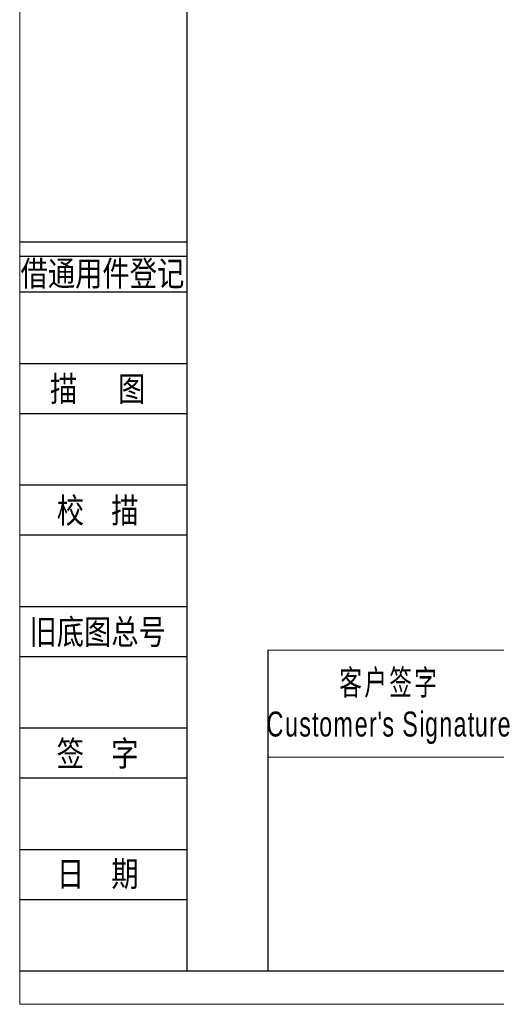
# Model space of a CAD drawing. Header units: millimetres. Extents: x 2079 to 3472, y 254 to 1156.
# Tile 1 of 7: x 2079 to 2295, y 254 to 701. Entities that reach past the tile are written whole.
import ezdxf
from ezdxf.enums import TextEntityAlignment as Align

# ---------------------------------------------------------------- set-up
doc = ezdxf.new("R2010")
doc.units = ezdxf.units.MM
for name, color, linetype in [('2细线层', 4, 'Continuous'), ('6文字层', 3, 'Continuous'), ('7标注层', 4, 'Continuous')]:
    doc.layers.add(name, color=color, linetype=linetype)
doc.layers.add('SLD-0', color=7, linetype='Continuous', lineweight=18)
doc.layers.add('图框_外框线', color=7, linetype='Continuous', lineweight=18)
doc.styles.add('宋体', font='txt', dxfattribs={"width": 0.8})
doc.styles.add('标准', font='arial.ttf', dxfattribs={"width": 0.667})

msp = doc.modelspace()

# ---------------------------------------------------------------- linework, layer by layer
at = {"layer": '2细线层'}
for p, q in [((2078.83, 600.41), (2154.82, 600.41)), ((2078.83, 593.92), (2154.82, 593.92)), ((2078.83, 577.69), (2154.82, 577.69)), ((2078.83, 545.23), (2154.82, 545.23)), ((2078.83, 522.51), (2154.82, 522.51)), ((2078.83, 490.05), (2154.82, 490.05)), ((2078.83, 467.33), (2154.82, 467.33)), ((2078.83, 434.87), (2154.82, 434.87)), ((2078.83, 412.15), (2154.82, 412.15)), ((2078.83, 379.69), (2154.82, 379.69)), ((2078.83, 356.97), (2154.82, 356.97)), ((2078.83, 324.52), (2154.82, 324.52)), ((2078.83, 301.79), (2154.82, 301.79)), ((2078.83, 269.34), (2154.82, 269.34))]:
    msp.add_line(p, q, dxfattribs=at)
at = {"layer": '7标注层', "color": 0}
msp.add_line((2191.55, 415.03), (2191.55, 269.34), dxfattribs=at)
at = {"layer": '图框_外框线'}
for p, q in [((2191.55, 415.03), (3338.55, 415.03)), ((2191.55, 366.41), (3338.55, 366.41))]:
    msp.add_line(p, q, dxfattribs=at)
at = {"layer": '图框_外框线', "color": 3}
msp.add_lwpolyline([(2078.94, 254.16), (3353.73, 254.16), (3353.73, 1155.62), (2078.94, 1155.62)], close=True, dxfattribs=at)
at = {"layer": '图框_外框线', "color": 3, "lineweight": 25}
msp.add_lwpolyline([(2154.82, 269.34), (3338.55, 269.34), (3338.55, 1140.44), (2154.82, 1140.44)], close=True, dxfattribs=at)

# ---------------------------------------------------------------- texts
at = {"layer": '6文字层', "color": 3, "style": '宋体', "width": 0.8}
for s, p in [('借通用件登记', (2116.42, 586.24)), ('描   图', (2114.25, 533.87)), ('校  描', (2114.25, 478.69)), ('旧底图总号', (2114.25, 423.51)), ('签  字', (2114.25, 368.33)), ('日  期', (2114.27, 313.48))]:
    msp.add_text(s, height=11.36, dxfattribs=at).set_placement(p, align=Align.MIDDLE)
at = {"layer": 'SLD-0', "color": 1, "insert": (2246.7, 406.03), "char_height": 11.344, "width": 141.1201, "attachment_point": 2, "style": '标准'}
msp.add_mtext("\\T1.1;客户签字\\PCustomer's Signature", dxfattribs=at)

doc.saveas('drawing.dxf')
